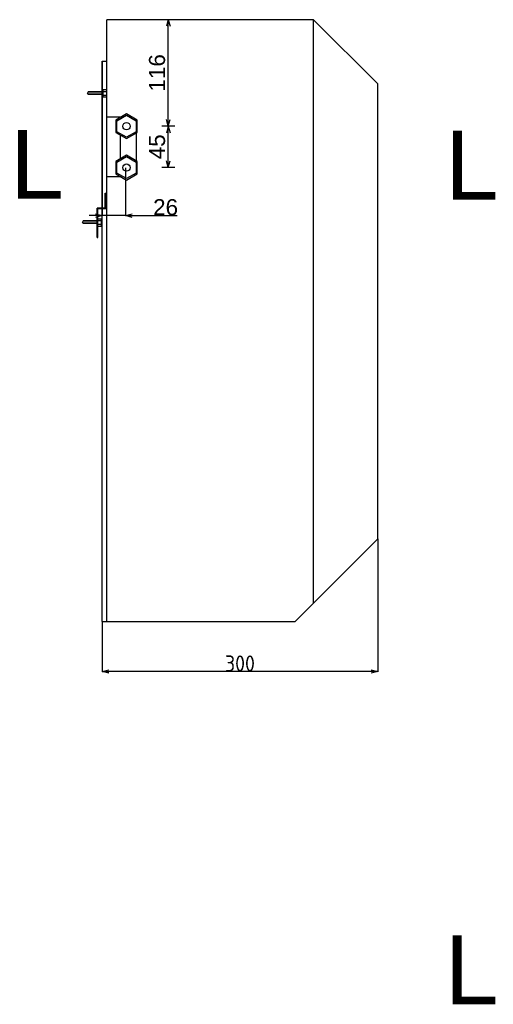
# Model space of a CAD drawing. Extents: x 9203 to 12394, y 1754 to 4522.
# Tile 1 of 5: x 9203 to 9719, y 2021 to 3092. Entities that reach past the tile are written whole.
import ezdxf

# ---------------------------------------------------------------- set-up
doc = ezdxf.new("R2010")
doc.units = 0
doc.header["$MEASUREMENT"] = 0
doc.linetypes.add('Čerchovaná', pattern=[215, 100, -50, 15, -50])
for name, color, linetype in [('Kóty délkové', 7, 'Continuous'), ('Oblouky a kružnice', 7, 'Continuous'), ('Textové bloky', 7, 'Continuous'), ('W_BETON_N2', 7, 'Continuous'), ('W_VERBLEND_N4', 7, 'Continuous'), ('Čáry', 7, 'Continuous')]:
    doc.layers.add(name, color=color, linetype=linetype)
doc.styles.add('GENERATED_STYLE_1', font='ARIAL.ttf')
doc.styles.add('GENERATED_STYLE_2', font='isocp.shx')
doc.dimstyles.new('Dimstyle_4D6', dxfattribs={"dimtxt": 17.5, "dimasz": 7.125, "dimexe": 0.18, "dimexo": 0, "dimgap": 0.09, "dimtad": 1, "dimdec": 0, "dimzin": 0, "dimdsep": 46, "dimtxsty": 'GENERATED_STYLE_1', "dimblk": 'ARROWHEAD_3', "dimblk1": 'ARROWHEAD_3', "dimblk2": 'ARROWHEAD_3', "dimcen": 0.09, "dimclrd": 7, "dimclre": 7, "dimclrt": 7, "dimazin": 0, "dimtfac": 1, "dimtdec": 4, "dimtmove": 0, "dimatfit": 0, "dimfxl": 1, "dimtolj": 1, "dimtzin": 0, "dimarcsym": 0})
doc.dimstyles.new('Dimstyle_4F2', dxfattribs={"dimtxt": 17.5, "dimasz": 7.15942, "dimexe": 0.18, "dimexo": 0, "dimgap": 0.09, "dimtad": 1, "dimdec": 0, "dimzin": 0, "dimdsep": 46, "dimtxsty": 'GENERATED_STYLE_2', "dimblk": 'ARROWHEAD_3', "dimblk1": 'ARROWHEAD_3', "dimblk2": 'ARROWHEAD_3', "dimcen": 0.09, "dimclrd": 7, "dimclre": 7, "dimclrt": 7, "dimazin": 0, "dimtfac": 1, "dimtdec": 4, "dimtmove": 0, "dimatfit": 0, "dimfxl": 1, "dimtolj": 1, "dimtzin": 0, "dimarcsym": 0})

# ---------------------------------------------------------------- blocks, each defined once
blk = doc.blocks.new('ARROWHEAD_3')
at = {"color": 0, "linetype": 'Continuous'}
blk.add_line((0, 0), (-1, 0), dxfattribs=at)
blk.add_lwpolyline([(-1, 0.2679), (0, 0), (-1, -0.2679)], dxfattribs=at)
blk = doc.blocks.new('*D109')
at = {"layer": 'Defpoints', "color": 0}
for p in [(9592.8, 2527.3), (9292.8, 2437.3), (9292.8, 2382.8)]:
    blk.add_point(p, dxfattribs=at)
at = {"layer": 'W_VERBLEND_N4', "color": 7, "linetype": 'Continuous', "lineweight": -2}
for p, q in [((9592.8, 2527.3), (9592.8, 2382.6)), ((9292.8, 2437.3), (9292.8, 2382.6)), ((9585.7, 2382.8), (9300, 2382.8))]:
    blk.add_line(p, q, dxfattribs=at)
at = {"layer": 'W_VERBLEND_N4', "color": 7, "lineweight": -2, "xscale": 7.159420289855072, "yscale": 7.159420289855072, "zscale": 7.159420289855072, "rotation": 180}
blk.add_blockref('ARROWHEAD_3', (9292.8, 2382.8), dxfattribs=at)
at = {"layer": 'W_VERBLEND_N4', "color": 7, "lineweight": -2, "xscale": 7.159420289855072, "yscale": 7.159420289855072, "zscale": 7.159420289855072}
blk.add_blockref('ARROWHEAD_3', (9592.8, 2382.8), dxfattribs=at)
at = {"layer": 'W_VERBLEND_N4', "color": 7, "linetype": 'Continuous', "insert": (9442.8, 2391.6), "char_height": 17.5, "attachment_point": 5, "style": 'GENERATED_STYLE_2'}
blk.add_mtext('\\A1;300', dxfattribs=at)
blk = doc.blocks.new('*D47')
at = {"layer": 'Kóty délkové', "color": 7, "linetype": 'Continuous'}
for p, q in [((10883.5, 2974.6), (10881.6, 2967.4)), ((10883.5, 2929.6), (10883.5, 2974.6)), ((10883.5, 2974.6), (10885.4, 2967.4)), ((10883.5, 2929.6), (10881.6, 2936.8)), ((10883.5, 2929.6), (10885.4, 2936.8)), ((10890.5, 2929.6), (10876.5, 2929.6))]:
    blk.add_line(p, q, dxfattribs=at)
at = {"layer": 'Kóty délkové', "color": 7, "style": 'GENERATED_STYLE_1', "oblique": 0}
blk.add_text('45', height=17.5, rotation=90, dxfattribs=at).set_placement((10880, 2938.6))
blk = doc.blocks.new('*D48')
at = {"layer": 'Kóty délkové', "color": 7, "linetype": 'Continuous'}
for p, q in [((10890.5, 3090.6), (10876.5, 3090.6)), ((10883.5, 3090.6), (10881.6, 3083.4)), ((10883.5, 2974.6), (10883.5, 3090.6)), ((10883.5, 3090.6), (10885.4, 3083.4)), ((10883.5, 2974.6), (10881.6, 2981.8)), ((10883.5, 2974.6), (10885.4, 2981.8)), ((10890.5, 2974.6), (10876.5, 2974.6)), ((10883.5, 2974.6), (10881.6, 2967.4)), ((10883.5, 2929.6), (10883.5, 2974.6)), ((10883.5, 2974.6), (10885.4, 2967.4))]:
    blk.add_line(p, q, dxfattribs=at)
at = {"layer": 'Kóty délkové', "color": 7, "style": 'GENERATED_STYLE_1', "oblique": 0}
blk.add_text('116', height=17.5, rotation=90, dxfattribs=at).set_placement((10880, 3012.3))
blk = doc.blocks.new('*D110')
at = {"layer": 'Defpoints', "color": 0}
for p in [(9292.8, 3047.3), (9318.3, 2931), (9292.8, 2879)]:
    blk.add_point(p, dxfattribs=at)
at = {"layer": 'Kóty délkové', "color": 7, "linetype": 'Continuous', "lineweight": -2}
for p, q in [((9292.8, 3047.3), (9292.8, 2878.9)), ((9318.3, 2931), (9318.3, 2878.9)), ((9292.8, 2879), (9278.6, 2879)), ((9318.3, 2879), (9292.8, 2879)), ((9318.3, 2879), (9374.6, 2879)), ((9318.3, 2879), (9332.6, 2879))]:
    blk.add_line(p, q, dxfattribs=at)
at = {"layer": 'Kóty délkové', "color": 7, "lineweight": -2, "xscale": 7.124999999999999, "yscale": 7.124999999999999, "zscale": 7.124999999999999}
blk.add_blockref('ARROWHEAD_3', (9292.8, 2879), dxfattribs=at)
at = {"layer": 'Kóty délkové', "color": 7, "lineweight": -2, "xscale": 7.124999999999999, "yscale": 7.124999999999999, "zscale": 7.124999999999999, "rotation": 180}
blk.add_blockref('ARROWHEAD_3', (9318.3, 2879), dxfattribs=at)
at = {"layer": 'Kóty délkové', "color": 7, "linetype": 'Continuous', "insert": (9361.9, 2888.1), "char_height": 17.5, "attachment_point": 5, "style": 'GENERATED_STYLE_1'}
blk.add_mtext('\\A1;26', dxfattribs=at)
blk = doc.blocks.new('DIM_25', base_point=(10883.5, 2974.6))
at = {"layer": 'Kóty délkové', "color": 7, "linetype": 'Continuous'}
dim = blk.add_linear_dim(base=(10883.5, 2974.6), p1=(10838.1, 2974.6), p2=(10816.6, 3090.6), angle=90, dimstyle='Dimstyle_4D6', dxfattribs=at)
dim.commit()
dim.dimension.update_dxf_attribs({"geometry": '*D48', "text_midpoint": (10871.3, 3019.1), "text_rotation": 90})
dim = blk.add_aligned_dim(p1=(10838.1, 2929.6), p2=(10838.1, 2974.6), distance=-45.5, dimstyle='Dimstyle_4D6', dxfattribs=at)
dim.commit()
dim.dimension.update_dxf_attribs({"geometry": '*D47', "text_midpoint": (10871.3, 2945.3), "text_rotation": 90})

msp = doc.modelspace()

# ---------------------------------------------------------------- linework, layer by layer
at = {"layer": 'Oblouky a kružnice', "color": 1, "linetype": 'Continuous'}
for centre in [(9319.3, 2976.3), (9319.3, 2931.3)]:
    msp.add_circle(centre, 4, dxfattribs=at)
at = {"layer": 'W_BETON_N2', "color": 7, "linetype": 'Continuous'}
for p, q in [((9522.8, 3092.3), (9297.8, 3092.3)), ((9522.8, 2457.3), (9522.8, 3092.3)), ((9522.8, 3092.3), (9592.8, 3022.3)), ((9592.8, 2527.3), (9592.8, 3022.3)), ((9502.8, 2437.3), (9592.8, 2527.3)), ((9292.8, 2437.3), (9502.8, 2437.3))]:
    msp.add_line(p, q, dxfattribs=at)
at = {"layer": 'Čáry', "color": 7, "linetype": 'Continuous'}
for p, q in [((9297.8, 2437.3), (9297.8, 3092.3)), ((9292.8, 3047.3), (9297.8, 3047.3)), ((9292.8, 2437.3), (9292.8, 3047.3)), ((9277.7, 3013.8), (9276.8, 3012.3)), ((9277.7, 3010.8), (9276.8, 3012.3)), ((9293.8, 3013.8), (9277.7, 3013.8)), ((9293.8, 3007.8), (9293.8, 3015.8)), ((9297.8, 3015.8), (9293.8, 3015.8)), ((9297.8, 3013.8), (9293.8, 3013.8)), ((9297.8, 3007.8), (9297.8, 3015.8)), ((9293.8, 3010.8), (9277.7, 3010.8)), ((9297.8, 3009.8), (9293.8, 3009.8)), ((9297.8, 3007.8), (9293.8, 3007.8)), ((9313.5, 2986.3), (9297.8, 2986.3)), ((9329.7, 2968.8), (9329.7, 2938.8)), ((9312.8, 2941), (9312.8, 2966.5)), ((9313.5, 2921.3), (9297.8, 2921.3)), ((9296.3, 2887.3), (9296.3, 2903.3)), ((9296.3, 2903.3), (9297.3, 2903.3)), ((9297.3, 2886.3), (9297.3, 2903.3)), ((9296.3, 2887.3), (9287.3, 2887.3)), ((9287.3, 2855.3), (9287.3, 2887.3)), ((9297.3, 2886.3), (9288.3, 2886.3)), ((9288.3, 2855.3), (9288.3, 2886.3)), ((9272.2, 2873.3), (9271.3, 2871.8)), ((9288.3, 2873.3), (9272.2, 2873.3)), ((9292.3, 2875.3), (9288.3, 2875.3)), ((9292.3, 2873.3), (9288.3, 2873.3)), ((9292.3, 2867.3), (9292.3, 2875.3)), ((9272.2, 2870.3), (9271.3, 2871.8)), ((9288.3, 2870.3), (9272.2, 2870.3)), ((9292.3, 2869.3), (9288.3, 2869.3)), ((9292.3, 2867.3), (9288.3, 2867.3)), ((9287.3, 2855.3), (9288.3, 2855.3)), ((9292.8, 2437.3), (9502.8, 2437.3))]:
    msp.add_line(p, q, dxfattribs=at)
at = {"layer": 'Čáry', "color": 7, "linetype": 'Čerchovaná'}
for p, q in [((9293.8, 3013.4), (9277.4, 3013.4)), ((9293.8, 3011.2), (9277.4, 3011.2)), ((9288.3, 2872.9), (9271.9, 2872.9)), ((9288.3, 2870.7), (9271.9, 2870.7))]:
    msp.add_line(p, q, dxfattribs=at)
at = {"layer": 'Čáry', "color": 1, "linetype": 'Continuous'}
for p, q in [((9319.3, 2989.8), (9307.6, 2983)), ((9307.6, 2983), (9307.6, 2969.5)), ((9308.9, 2982.3), (9319.3, 2988.3)), ((9308.9, 2970.3), (9308.9, 2982.3)), ((9331, 2983), (9319.3, 2989.8)), ((9319.3, 2988.3), (9329.7, 2982.3)), ((9329.7, 2982.3), (9329.7, 2970.3)), ((9331, 2969.5), (9331, 2983)), ((9307.6, 2969.5), (9319.3, 2962.8)), ((9319.3, 2964.3), (9308.9, 2970.3)), ((9329.7, 2970.3), (9319.3, 2964.3)), ((9319.3, 2962.8), (9331, 2969.5)), ((9319.3, 2944.8), (9307.6, 2938)), ((9307.6, 2938), (9307.6, 2924.5)), ((9308.9, 2937.3), (9319.3, 2943.3)), ((9308.9, 2925.3), (9308.9, 2937.3)), ((9331, 2938), (9319.3, 2944.8)), ((9319.3, 2943.3), (9329.7, 2937.3)), ((9329.7, 2937.3), (9329.7, 2925.3)), ((9331, 2924.5), (9331, 2938)), ((9307.6, 2924.5), (9319.3, 2917.8)), ((9319.3, 2919.3), (9308.9, 2925.3)), ((9329.7, 2925.3), (9319.3, 2919.3)), ((9319.3, 2917.8), (9331, 2924.5))]:
    msp.add_line(p, q, dxfattribs=at)

# ---------------------------------------------------------------- block references
at = {"layer": 'Kóty délkové', "color": 7, "linetype": 'Continuous'}
msp.add_blockref('DIM_25', (9364.8, 2976.3), dxfattribs=at)

# ---------------------------------------------------------------- texts
at = {"layer": 'Textové bloky', "color": 7, "char_height": 75, "width": 291.06, "attachment_point": 1, "style": 'GENERATED_STYLE_1'}
for insert in [(9192.8, 2972.4), (9666, 2971.5), (9665.9, 2095.6)]:
    msp.add_mtext('{\\C1;L}', dxfattribs=dict(at, insert=insert))

# ---------------------------------------------------------------- dimensions: what is measured, and where the dimension line sits
at = {"layer": 'Kóty délkové', "color": 7, "linetype": 'Continuous'}
dim = msp.add_linear_dim(base=(9292.8103, 2879.0477), p1=(9318.3462, 2931.0273), p2=(9292.8103, 3047.285), angle=180, dimstyle='Dimstyle_4D6', dxfattribs=at)
dim.commit()
dim.dimension.update_dxf_attribs({"geometry": '*D110', "text_midpoint": (9361.8845, 2879.0477), "dimtype": 160})
at = {"layer": 'W_VERBLEND_N4', "color": 7, "linetype": 'Continuous'}
dim = msp.add_linear_dim(base=(9292.8, 2382.8), p1=(9592.8, 2527.3), p2=(9292.8, 2437.3), angle=180, dimstyle='Dimstyle_4F2', dxfattribs=at)
dim.commit()
dim.dimension.update_dxf_attribs({"geometry": '*D109', "text_midpoint": (9442.8, 2391.6)})

doc.saveas('drawing.dxf')
